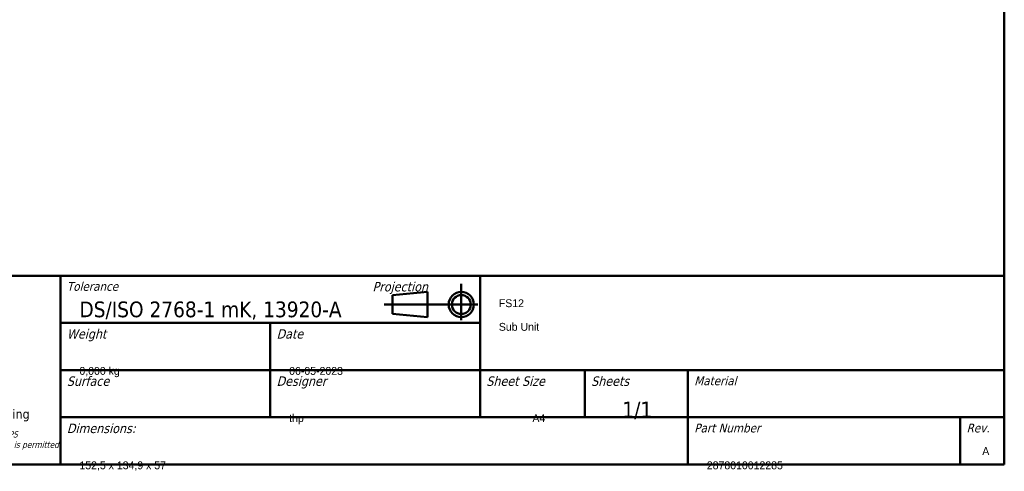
# Model space of a CAD drawing. Header units: millimetres. Extents: x 20 to 574, y 18 to 400.
# Tile 6 of 16: x 261 to 574, y 18 to 161. Entities that reach past the tile are written whole.
import ezdxf
from ezdxf.enums import TextEntityAlignment as Align

# ---------------------------------------------------------------- set-up
doc = ezdxf.new("R2018")
doc.units = ezdxf.units.MM
doc.header["$LTSCALE"] = 2
doc.layers.add('Border (ISO)', color=7, linetype='Continuous', lineweight=50)
doc.layers.add('Title (ISO)', color=7, linetype='Continuous', lineweight=50)
doc.styles.add('Note Text (ISO)', font='tahoma.ttf')
doc.styles.get("Standard").update_dxf_attribs({"font": 'tahoma.ttf'})

# ---------------------------------------------------------------- blocks, each defined once
blk = doc.blocks.new('Borders Border')
at = {"layer": 'Border (ISO)'}
for p, q in [((287, 200), (287, 10)), ((287, 10), (10, 10))]:
    blk.add_line(p, q, dxfattribs=at)
blk = doc.blocks.new('Title Blocks JKE')
at = {"layer": 'Title (ISO)'}
for p, q in [((100.89, 162.13), (290.89, 162.13)), ((140.89, 162.13), (140.89, 132.13)), ((207.56, 162.13), (207.56, 139.63)), ((290.89, 162.13), (290.89, 132.13)), ((204.59, 155.05), (204.59, 160.84)), ((193.66, 159.05), (199.2, 159.55)), ((193.66, 156.05), (193.66, 159.05)), ((199.2, 159.55), (199.2, 155.55)), ((207.2, 157.55), (192.34, 157.55)), ((199.2, 155.55), (193.66, 156.05)), ((140.89, 154.63), (207.56, 154.63)), ((174.22, 154.63), (174.22, 139.63)), ((140.89, 147.13), (290.89, 147.13)), ((224.22, 147.13), (224.22, 139.63)), ((240.61, 147.13), (240.61, 132.13)), ((140.89, 139.63), (290.89, 139.63)), ((283.89, 139.63), (283.89, 132.13)), ((290.89, 132.13), (100.89, 132.13))]:
    blk.add_line(p, q, dxfattribs=at)
for radius in [2, 1.5]:
    blk.add_circle((204.59, 157.55), radius, dxfattribs=at)
at = {"layer": 'Title (ISO)', "style": 'Note Text (ISO)'}
for s, insert, char_height, attachment_point in [('\\fTahoma|b0|i1;\\H1.4000;Tolerance', (141.89, 161.13), 1.4, 1), ('\\fTahoma|b0|i1;\\H1.5000;Projection', (190.47, 161.13), 1.5, 1), ('\\fTahoma|b0|i0;\\H2.5000;DS/ISO 2768-1 mK, 13920-A', (143.89, 155.13), 2.5, 7), ('\\fTahoma|b0|i1;\\H1.5000;Weight', (141.89, 153.63), 1.5, 1), ('\\fTahoma|b0|i1;\\H1.5000;Date', (175.22, 153.63), 1.5, 1), ('\\fTahoma|b0|i1;\\H1.5000;Surface', (141.89, 146.13), 1.5, 1), ('\\fTahoma|b0|i1;\\H1.5000;Designer', (175.22, 146.13), 1.5, 1), ('\\fTahoma|b0|i1;\\H1.5000;Sheet Size', (208.56, 146.13), 1.5, 1), ('\\fTahoma|b0|i1;\\H1.5000;Sheets', (225.22, 146.13), 1.5, 1), ('\\fTahoma|b0|i1;\\H1.4000;Material', (241.61, 146.13), 1.4, 1), ('\\fTahoma|b0|i1;\\H1.5000;Dimensions:', (141.89, 138.63), 1.5, 1), ('\\fTahoma|b0|i1;\\H1.4000;Part Number', (241.61, 138.63), 1.4, 1), ('\\fTahoma|b0|i1;\\H1.4000;Rev.', (284.89, 138.63), 1.4, 1)]:
    blk.add_mtext(s, dxfattribs=dict(at, insert=insert, char_height=char_height, attachment_point=attachment_point))
at = {"layer": 'Title (ISO)', "attachment_point": 2, "style": 'Note Text (ISO)'}
for s, insert, char_height, width, line_spacing_factor in [('\\fTahoma|b0|i0;\\H1.5000;Røjklitvej 28 | DK6950 Ringkøbing\\fTahoma|b0|i0;\\H2.0000;\\P', (120.88, 140.9), 1.5, 39.9232, 4), ('\\fTahoma|b0|i1;\\H1.0000;THIS DRAWING IS THE PROPERTY OF JKE APS\\P\\fTahoma|b0|i1;\\H1.0000;No copying, utilization or handing over to third parties is permitted witout our concent.', (120.81, 137.43), 1, 39.5987, 0.987884)]:
    blk.add_mtext(s, dxfattribs=dict(at, insert=insert, char_height=char_height, width=width, line_spacing_factor=line_spacing_factor))
at = {"layer": 'Title (ISO)', "insert": (232.56, 139.3), "char_height": 2.5, "attachment_point": 8, "line_spacing_factor": 2.4, "style": 'Note Text (ISO)'}
blk.add_mtext('\\fTahoma|b0|i0;\\H2.5000;1/1', dxfattribs=at)
at = {"layer": 'Title (ISO)', "lineweight": 30, "flags": 104}
for tag, p in [('DESCRIPTION', (210.56, 158.38)), ('TITLE', (210.56, 154.63)), ('SUBJECT', (210.56, 150.88))]:
    blk.add_attdef(tag, text='', height=2.5, dxfattribs=at).set_placement(p, align=Align.MIDDLE_LEFT)
for tag, height, p in [('MASS\\P3;', 2.5, (143.89, 147.63)), ('CREATION_DATE', 2.5, (177.22, 147.63)), ('Surface', 2.5, (143.89, 140.13)), ('MATERIAL', 2.5, (243.61, 140.13)), ('DESIGNER', 2.5, (177.22, 140.13)), ('Dimension', 2.5, (143.89, 132.63)), ('PART_NUMBER', 2.2, (243.61, 132.63))]:
    blk.add_attdef(tag, text='', height=height, dxfattribs=at).set_placement(p, align=Align.BOTTOM_LEFT)
blk.add_attdef('Sheet_Size', text='', height=2.5, dxfattribs=at).set_placement((215.89, 140.13), align=Align.BOTTOM_CENTER)
blk.add_attdef('REVISION_NUMBER', text='', height=2.2, dxfattribs=at).set_placement((287.39, 134.9), align=Align.MIDDLE_CENTER)

msp = doc.modelspace()

# ---------------------------------------------------------------- block references
at = {"xscale": 2, "yscale": 2, "zscale": 2}
msp.add_blockref('Borders Border', (0, 0), dxfattribs=at)
ref = msp.add_blockref('Title Blocks JKE', (-7.78, -244.26), dxfattribs=dict(xscale=2, yscale=2, zscale=2))
lines = msp.add_mtext('A4', dxfattribs={"layer": 'Title (ISO)', "insert": (424, 36), "char_height": 2.5, "attachment_point": 1})
ref.add_attrib('Sheet_Size', '', (424, 36), dxfattribs={"flags": 104}).embed_mtext(lines)
lines = msp.add_mtext('FS12', dxfattribs={"layer": 'Title (ISO)', "insert": (413.33, 72.5), "char_height": 2.5, "attachment_point": 1})
ref.add_attrib('DESCRIPTION', '', (413.33, 72.5), dxfattribs={"flags": 104}).embed_mtext(lines)
lines = msp.add_mtext('Sub Unit', dxfattribs={"layer": 'Title (ISO)', "insert": (413.33, 65), "char_height": 2.5, "attachment_point": 1})
ref.add_attrib('TITLE', '', (413.33, 65), dxfattribs={"flags": 104}).embed_mtext(lines)
lines = msp.add_mtext('0,000 kg', dxfattribs={"layer": 'Title (ISO)', "insert": (280, 51), "char_height": 2.5, "attachment_point": 1})
ref.add_attrib('MASS\\P3;', '', (280, 51), dxfattribs={"flags": 104}).embed_mtext(lines)
lines = msp.add_mtext('thp', dxfattribs={"layer": 'Title (ISO)', "insert": (346.67, 36), "char_height": 2.5, "attachment_point": 1})
ref.add_attrib('DESIGNER', '', (346.67, 36), dxfattribs={"flags": 104}).embed_mtext(lines)
lines = msp.add_mtext('06-05-2023', dxfattribs={"layer": 'Title (ISO)', "insert": (346.67, 51), "char_height": 2.5, "attachment_point": 1})
ref.add_attrib('CREATION_DATE', '', (346.67, 51), dxfattribs={"flags": 104}).embed_mtext(lines)
lines = msp.add_mtext('A', dxfattribs={"layer": 'Title (ISO)', "insert": (567, 25.53), "char_height": 2.5, "attachment_point": 1})
ref.add_attrib('REVISION_NUMBER', '', (567, 25.53), dxfattribs={"flags": 104}).embed_mtext(lines)
lines = msp.add_mtext('2878010012285', dxfattribs={"layer": 'Title (ISO)', "insert": (479.44, 21), "char_height": 2.5, "attachment_point": 1})
ref.add_attrib('PART_NUMBER', '', (479.44, 21), dxfattribs={"flags": 104}).embed_mtext(lines)
lines = msp.add_mtext('152,5 x 134,9 x 57  ', dxfattribs={"layer": 'Title (ISO)', "insert": (280, 21), "char_height": 2.5, "attachment_point": 1})
ref.add_attrib('Dimension', '', (280, 21), dxfattribs={"flags": 104}).embed_mtext(lines)

doc.saveas('drawing.dxf')
